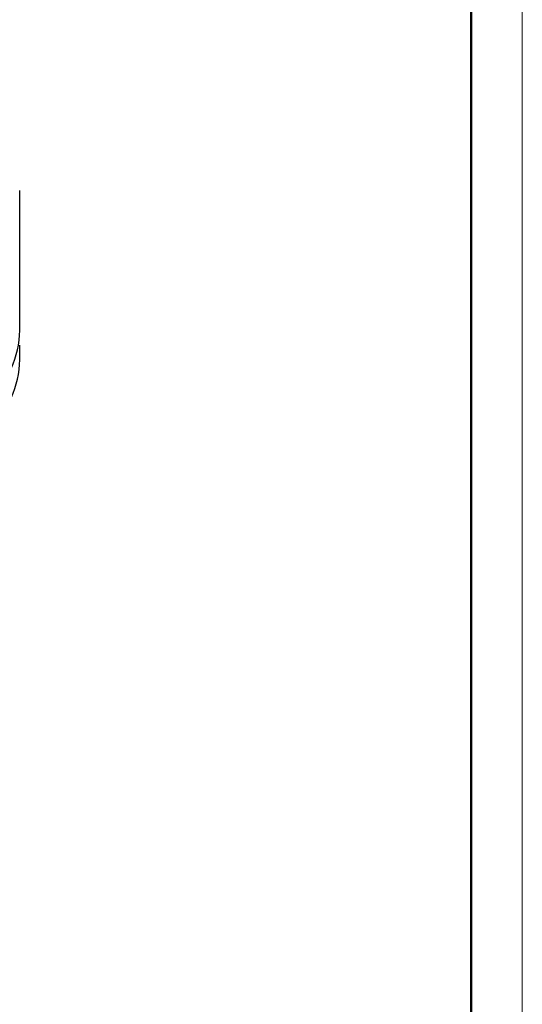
# Model space of a CAD drawing. Header units: millimetres. Extents: x 0 to 420, y 0 to 297.
# Tile 16 of 17: x 371 to 420, y 151 to 247. Entities that reach past the tile are written whole.
import ezdxf

# ---------------------------------------------------------------- set-up
doc = ezdxf.new("R2010")
doc.units = ezdxf.units.MM
doc.layers.add('ОСНОВНОЙ', color=7, linetype='Continuous', lineweight=25)

msp = doc.modelspace()

# ---------------------------------------------------------------- linework, layer by layer
at = {"color": 7, "linetype": 'Continuous', "lineweight": 18}
msp.add_line((420, 297), (420, 0), dxfattribs=at)
at = {"color": 7, "linetype": 'Continuous', "lineweight": 50}
msp.add_line((415, 5), (415, 292), dxfattribs=at)
at = {"color": 7, "linetype": 'Continuous', "lineweight": 25}
for p, q in [((371.01, 217.051), (371.01, 230.679)), ((371.01, 214.193), (371.01, 215.622))]:
    msp.add_line(p, q, dxfattribs=at)
for centre, radius, start, end in [((362.192, 217.098), 8.818, 334.85354, 359.69513), ((362.187, 214.241), 8.823, 334.89264, 359.68782)]:
    msp.add_arc(centre, radius, start, end, dxfattribs=at)
at = {"layer": 'ОСНОВНОЙ', "linetype": 'Continuous', "lineweight": 18}
msp.add_line((415, 292), (415, 5), dxfattribs=at)

doc.saveas('drawing.dxf')
